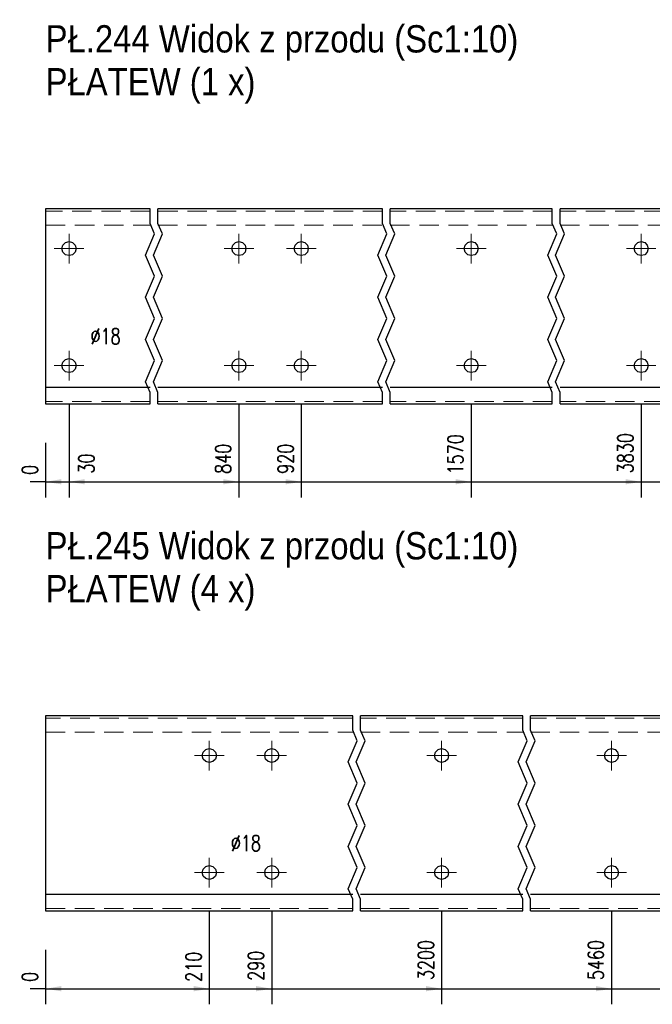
# Model space of a CAD drawing. Header units: millimetres. Extents: x -129 to 775, y 10833 to 11484.
# Tile 20 of 38: x 301 to 382, y 10925 to 11051. Entities that reach past the tile are written whole.
import ezdxf

# ---------------------------------------------------------------- set-up
doc = ezdxf.new("R2010")
doc.units = ezdxf.units.MM
doc.header["$LTSCALE"] = 10
doc.linetypes.add('HIDDEN', pattern=[0.375, 0.25, -0.125])
doc.linetypes.add('MITTE', pattern=[2, 1.25, -0.25, 0.25, -0.25])
doc.layers.get('Defpoints').update_dxf_attribs({"color": 1})
for name, color, linetype, lineweight in [('PS_Bolt', 4, 'Continuous', 13), ('PS_DIM', 4, 'Continuous', 13), ('PS_Hidden', 2, 'HIDDEN', 9), ('PS_Mid', 5, 'MITTE', 15), ('PS_Shape', 161, 'Continuous', 30), ('PS_SOLID', 7, 'Continuous', 30), ('PS_TEXT', 3, 'Continuous', 18)]:
    doc.layers.add(name, color=color, linetype=linetype, lineweight=lineweight)
doc.styles.add('gil', font='txt', dxfattribs={"width": 0.9})
doc.styles.add('simplex', font='simplex.shx', dxfattribs={"width": 0.75})
doc.dimstyles.new('1_10_GŁ_DS1-LS10', dxfattribs={"dimtxt": 2, "dimasz": 2, "dimexe": 2, "dimexo": 5, "dimgap": 1, "dimtad": 1, "dimjust": 4, "dimdec": 0, "dimlfac": 10, "dimtxsty": 'simplex', "dimblk1": 'NONE', "dimsah": 1, "dimcen": 2, "dimclrd": 256, "dimclre": 256, "dimclrt": 3, "dimadec": 1, "dimazin": 0, "dimtfac": 1, "dimtdec": 0, "dimtmove": 2, "dimatfit": 3, "dimfxl": 1, "dimarcsym": 0})

# ---------------------------------------------------------------- blocks, each defined once
blk = doc.blocks.new('*D277')
at = {"layer": 'Defpoints', "color": 0, "transparency": 16777216}
for p in [(304.32, 11001.85), (304.32, 11001.85), (304.32, 10991.85)]:
    blk.add_point(p, dxfattribs=at)
at = {"layer": 'PS_DIM', "lineweight": -2, "transparency": 16777216}
for p, q in [((304.32, 10996.85), (304.32, 10989.85)), ((304.32, 10996.85), (304.32, 10989.85)), ((304.32, 10991.85), (302.32, 10991.85)), ((304.32, 10991.85), (304.32, 10991.85)), ((306.32, 10991.85), (308.32, 10991.85))]:
    blk.add_line(p, q, dxfattribs=at)
at = {"layer": 'PS_DIM', "transparency": 16777216}
blk.add_solid([(306.32, 10992.19), (306.32, 10991.52), (304.32, 10991.85)], dxfattribs=at)
at = {"layer": 'PS_DIM', "color": 3, "transparency": 16777216, "insert": (302.3, 10993.37), "char_height": 2, "attachment_point": 5, "rotation": 90, "style": 'simplex'}
blk.add_mtext('0', dxfattribs=at)
blk = doc.blocks.new('_None')
blk = doc.blocks.new('*D278')
at = {"layer": 'Defpoints', "color": 0, "transparency": 16777216}
for p in [(307.32, 11006.75), (304.32, 11001.85), (307.32, 10991.85)]:
    blk.add_point(p, dxfattribs=at)
at = {"layer": 'PS_DIM', "lineweight": -2, "transparency": 16777216}
for p, q in [((307.32, 11001.75), (307.32, 10989.85)), ((304.32, 10996.85), (304.32, 10989.85)), ((304.32, 10991.85), (302.32, 10991.85)), ((304.32, 10991.85), (307.32, 10991.85)), ((309.32, 10991.85), (311.32, 10991.85))]:
    blk.add_line(p, q, dxfattribs=at)
at = {"layer": 'PS_DIM', "transparency": 16777216}
blk.add_solid([(309.32, 10992.19), (309.32, 10991.52), (307.32, 10991.85)], dxfattribs=at)
at = {"layer": 'PS_DIM', "color": 3, "transparency": 16777216, "insert": (309.55, 10994.18), "char_height": 2, "attachment_point": 5, "rotation": 90, "style": 'simplex'}
blk.add_mtext('30', dxfattribs=at)
blk = doc.blocks.new('*D279')
at = {"layer": 'Defpoints', "color": 0, "transparency": 16777216}
for p in [(329.12, 11006.75), (304.32, 11001.85), (329.12, 10991.85)]:
    blk.add_point(p, dxfattribs=at)
at = {"layer": 'PS_DIM', "lineweight": -2, "transparency": 16777216}
for p, q in [((329.12, 11001.75), (329.12, 10989.85)), ((304.32, 10996.85), (304.32, 10989.85)), ((304.32, 10991.85), (327.12, 10991.85))]:
    blk.add_line(p, q, dxfattribs=at)
at = {"layer": 'PS_DIM', "transparency": 16777216}
blk.add_solid([(327.12, 10992.19), (327.12, 10991.52), (329.12, 10991.85)], dxfattribs=at)
at = {"layer": 'PS_DIM', "color": 3, "transparency": 16777216, "insert": (327.1, 10994.8), "char_height": 2, "attachment_point": 5, "rotation": 90, "style": 'simplex'}
blk.add_mtext('840', dxfattribs=at)
blk = doc.blocks.new('*D280')
at = {"layer": 'Defpoints', "color": 0, "transparency": 16777216}
for p in [(337.12, 11006.75), (304.32, 11001.85), (337.12, 10991.85)]:
    blk.add_point(p, dxfattribs=at)
at = {"layer": 'PS_DIM', "lineweight": -2, "transparency": 16777216}
for p, q in [((337.12, 11001.75), (337.12, 10989.85)), ((304.32, 10996.85), (304.32, 10989.85)), ((304.32, 10991.85), (335.12, 10991.85))]:
    blk.add_line(p, q, dxfattribs=at)
at = {"layer": 'PS_DIM', "transparency": 16777216}
blk.add_solid([(335.12, 10992.19), (335.12, 10991.52), (337.12, 10991.85)], dxfattribs=at)
at = {"layer": 'PS_DIM', "color": 3, "transparency": 16777216, "insert": (335.1, 10994.8), "char_height": 2, "attachment_point": 5, "rotation": 90, "style": 'simplex'}
blk.add_mtext('920', dxfattribs=at)
blk = doc.blocks.new('*D281')
at = {"layer": 'Defpoints', "color": 0, "transparency": 16777216}
for p in [(358.92, 11006.75), (304.32, 11001.85), (358.92, 10991.85)]:
    blk.add_point(p, dxfattribs=at)
at = {"layer": 'PS_DIM', "lineweight": -2, "transparency": 16777216}
for p, q in [((358.92, 11001.75), (358.92, 10989.85)), ((304.32, 10996.85), (304.32, 10989.85)), ((304.32, 10991.85), (356.92, 10991.85))]:
    blk.add_line(p, q, dxfattribs=at)
at = {"layer": 'PS_DIM', "transparency": 16777216}
blk.add_solid([(356.92, 10992.19), (356.92, 10991.52), (358.92, 10991.85)], dxfattribs=at)
at = {"layer": 'PS_DIM', "color": 3, "transparency": 16777216, "insert": (356.9, 10995.37), "char_height": 2, "attachment_point": 5, "rotation": 90, "style": 'simplex'}
blk.add_mtext('1570', dxfattribs=at)
blk = doc.blocks.new('*D282')
at = {"layer": 'Defpoints', "color": 0, "transparency": 16777216}
for p in [(380.72, 11006.75), (304.32, 11001.85), (380.72, 10991.85)]:
    blk.add_point(p, dxfattribs=at)
at = {"layer": 'PS_DIM', "lineweight": -2, "transparency": 16777216}
for p, q in [((380.72, 11001.75), (380.72, 10989.85)), ((304.32, 10996.85), (304.32, 10989.85)), ((304.32, 10991.85), (378.72, 10991.85))]:
    blk.add_line(p, q, dxfattribs=at)
at = {"layer": 'PS_DIM', "transparency": 16777216}
blk.add_solid([(378.72, 10992.19), (378.72, 10991.52), (380.72, 10991.85)], dxfattribs=at)
at = {"layer": 'PS_DIM', "color": 3, "transparency": 16777216, "insert": (378.7, 10995.52), "char_height": 2, "attachment_point": 5, "rotation": 90, "style": 'simplex'}
blk.add_mtext('3830', dxfattribs=at)
blk = doc.blocks.new('*D283')
at = {"layer": 'Defpoints', "color": 0, "transparency": 16777216}
for p in [(402.52, 11006.75), (304.32, 11001.85), (402.52, 10991.85)]:
    blk.add_point(p, dxfattribs=at)
at = {"layer": 'PS_DIM', "lineweight": -2, "transparency": 16777216}
for p, q in [((402.52, 11001.75), (402.52, 10989.85)), ((304.32, 10996.85), (304.32, 10989.85)), ((304.32, 10991.85), (400.52, 10991.85))]:
    blk.add_line(p, q, dxfattribs=at)
at = {"layer": 'PS_DIM', "transparency": 16777216}
blk.add_solid([(400.52, 10992.19), (400.52, 10991.52), (402.52, 10991.85)], dxfattribs=at)
at = {"layer": 'PS_DIM', "color": 3, "transparency": 16777216, "insert": (400.5, 10995.52), "char_height": 2, "attachment_point": 5, "rotation": 90, "style": 'simplex'}
blk.add_mtext('6740', dxfattribs=at)
blk = doc.blocks.new('*D284')
at = {"layer": 'Defpoints', "color": 0, "transparency": 16777216}
for p in [(410.52, 11006.75), (304.32, 11001.85), (410.52, 10991.85)]:
    blk.add_point(p, dxfattribs=at)
at = {"layer": 'PS_DIM', "lineweight": -2, "transparency": 16777216}
for p, q in [((410.52, 11001.75), (410.52, 10989.85)), ((304.32, 10996.85), (304.32, 10989.85)), ((304.32, 10991.85), (408.52, 10991.85))]:
    blk.add_line(p, q, dxfattribs=at)
at = {"layer": 'PS_DIM', "transparency": 16777216}
blk.add_solid([(408.52, 10992.19), (408.52, 10991.52), (410.52, 10991.85)], dxfattribs=at)
at = {"layer": 'PS_DIM', "color": 3, "transparency": 16777216, "insert": (408.5, 10995.52), "char_height": 2, "attachment_point": 5, "rotation": 90, "style": 'simplex'}
blk.add_mtext('6820', dxfattribs=at)
blk = doc.blocks.new('*D285')
at = {"layer": 'Defpoints', "color": 0, "transparency": 16777216}
for p in [(304.32, 11001.85), (431.52, 11001.85), (431.52, 10991.85)]:
    blk.add_point(p, dxfattribs=at)
at = {"layer": 'PS_DIM', "lineweight": -2, "transparency": 16777216}
for p, q in [((304.32, 10996.85), (304.32, 10989.85)), ((431.52, 10996.85), (431.52, 10989.85)), ((304.32, 10991.85), (429.52, 10991.85))]:
    blk.add_line(p, q, dxfattribs=at)
at = {"layer": 'PS_DIM', "transparency": 16777216}
blk.add_solid([(429.52, 10992.19), (429.52, 10991.52), (431.52, 10991.85)], dxfattribs=at)
at = {"layer": 'PS_DIM', "color": 3, "transparency": 16777216, "insert": (429.5, 10995.52), "char_height": 2, "attachment_point": 5, "rotation": 90, "style": 'simplex'}
blk.add_mtext('7030', dxfattribs=at)
blk = doc.blocks.new('*D292')
at = {"layer": 'Defpoints', "color": 0, "transparency": 16777216}
for p in [(304.32, 10936.85), (304.32, 10936.85), (304.32, 10926.85)]:
    blk.add_point(p, dxfattribs=at)
at = {"layer": 'PS_DIM', "lineweight": -2, "transparency": 16777216}
for p, q in [((304.32, 10931.85), (304.32, 10924.85)), ((304.32, 10931.85), (304.32, 10924.85)), ((304.32, 10926.85), (302.32, 10926.85)), ((304.32, 10926.85), (304.32, 10926.85)), ((306.32, 10926.85), (308.32, 10926.85))]:
    blk.add_line(p, q, dxfattribs=at)
at = {"layer": 'PS_DIM', "transparency": 16777216}
blk.add_solid([(306.32, 10927.19), (306.32, 10926.52), (304.32, 10926.85)], dxfattribs=at)
at = {"layer": 'PS_DIM', "color": 3, "transparency": 16777216, "insert": (302.3, 10928.37), "char_height": 2, "attachment_point": 5, "rotation": 90, "style": 'simplex'}
blk.add_mtext('0', dxfattribs=at)
blk = doc.blocks.new('*D293')
at = {"layer": 'Defpoints', "color": 0, "transparency": 16777216}
for p in [(325.32, 10941.75), (304.32, 10936.85), (325.32, 10926.85)]:
    blk.add_point(p, dxfattribs=at)
at = {"layer": 'PS_DIM', "lineweight": -2, "transparency": 16777216}
for p, q in [((325.32, 10936.75), (325.32, 10924.85)), ((304.32, 10931.85), (304.32, 10924.85)), ((304.32, 10926.85), (323.32, 10926.85))]:
    blk.add_line(p, q, dxfattribs=at)
at = {"layer": 'PS_DIM', "transparency": 16777216}
blk.add_solid([(323.32, 10927.19), (323.32, 10926.52), (325.32, 10926.85)], dxfattribs=at)
at = {"layer": 'PS_DIM', "color": 3, "transparency": 16777216, "insert": (323.3, 10929.66), "char_height": 2, "attachment_point": 5, "rotation": 90, "style": 'simplex'}
blk.add_mtext('210', dxfattribs=at)
blk = doc.blocks.new('*D294')
at = {"layer": 'Defpoints', "color": 0, "transparency": 16777216}
for p in [(333.32, 10941.75), (304.32, 10936.85), (333.32, 10926.85)]:
    blk.add_point(p, dxfattribs=at)
at = {"layer": 'PS_DIM', "lineweight": -2, "transparency": 16777216}
for p, q in [((333.32, 10936.75), (333.32, 10924.85)), ((304.32, 10931.85), (304.32, 10924.85)), ((304.32, 10926.85), (331.32, 10926.85))]:
    blk.add_line(p, q, dxfattribs=at)
at = {"layer": 'PS_DIM', "transparency": 16777216}
blk.add_solid([(331.32, 10927.19), (331.32, 10926.52), (333.32, 10926.85)], dxfattribs=at)
at = {"layer": 'PS_DIM', "color": 3, "transparency": 16777216, "insert": (331.3, 10929.8), "char_height": 2, "attachment_point": 5, "rotation": 90, "style": 'simplex'}
blk.add_mtext('290', dxfattribs=at)
blk = doc.blocks.new('*D295')
at = {"layer": 'Defpoints', "color": 0, "transparency": 16777216}
for p in [(355.12, 10941.75), (304.32, 10936.85), (355.12, 10926.85)]:
    blk.add_point(p, dxfattribs=at)
at = {"layer": 'PS_DIM', "lineweight": -2, "transparency": 16777216}
for p, q in [((355.12, 10936.75), (355.12, 10924.85)), ((304.32, 10931.85), (304.32, 10924.85)), ((304.32, 10926.85), (353.12, 10926.85))]:
    blk.add_line(p, q, dxfattribs=at)
at = {"layer": 'PS_DIM', "transparency": 16777216}
blk.add_solid([(353.12, 10927.19), (353.12, 10926.52), (355.12, 10926.85)], dxfattribs=at)
at = {"layer": 'PS_DIM', "color": 3, "transparency": 16777216, "insert": (353.1, 10930.52), "char_height": 2, "attachment_point": 5, "rotation": 90, "style": 'simplex'}
blk.add_mtext('3200', dxfattribs=at)
blk = doc.blocks.new('*D296')
at = {"layer": 'Defpoints', "color": 0, "transparency": 16777216}
for p in [(376.92, 10941.75), (304.32, 10936.85), (376.92, 10926.85)]:
    blk.add_point(p, dxfattribs=at)
at = {"layer": 'PS_DIM', "lineweight": -2, "transparency": 16777216}
for p, q in [((376.92, 10936.75), (376.92, 10924.85)), ((304.32, 10931.85), (304.32, 10924.85)), ((304.32, 10926.85), (374.92, 10926.85))]:
    blk.add_line(p, q, dxfattribs=at)
at = {"layer": 'PS_DIM', "transparency": 16777216}
blk.add_solid([(374.92, 10927.19), (374.92, 10926.52), (376.92, 10926.85)], dxfattribs=at)
at = {"layer": 'PS_DIM', "color": 3, "transparency": 16777216, "insert": (374.9, 10930.52), "char_height": 2, "attachment_point": 5, "rotation": 90, "style": 'simplex'}
blk.add_mtext('5460', dxfattribs=at)
blk = doc.blocks.new('*D297')
at = {"layer": 'Defpoints', "color": 0, "transparency": 16777216}
for p in [(398.72, 10941.75), (304.32, 10936.85), (398.72, 10926.85)]:
    blk.add_point(p, dxfattribs=at)
at = {"layer": 'PS_DIM', "lineweight": -2, "transparency": 16777216}
for p, q in [((398.72, 10936.75), (398.72, 10924.85)), ((304.32, 10931.85), (304.32, 10924.85)), ((304.32, 10926.85), (396.72, 10926.85))]:
    blk.add_line(p, q, dxfattribs=at)
at = {"layer": 'PS_DIM', "transparency": 16777216}
blk.add_solid([(396.72, 10927.19), (396.72, 10926.52), (398.72, 10926.85)], dxfattribs=at)
at = {"layer": 'PS_DIM', "color": 3, "transparency": 16777216, "insert": (396.7, 10930.23), "char_height": 2, "attachment_point": 5, "rotation": 90, "style": 'simplex'}
blk.add_mtext('6110', dxfattribs=at)
blk = doc.blocks.new('*D298')
at = {"layer": 'Defpoints', "color": 0, "transparency": 16777216}
for p in [(406.72, 10941.75), (304.32, 10936.85), (406.72, 10926.85)]:
    blk.add_point(p, dxfattribs=at)
at = {"layer": 'PS_DIM', "lineweight": -2, "transparency": 16777216}
for p, q in [((406.72, 10936.75), (406.72, 10924.85)), ((304.32, 10931.85), (304.32, 10924.85)), ((304.32, 10926.85), (404.72, 10926.85))]:
    blk.add_line(p, q, dxfattribs=at)
at = {"layer": 'PS_DIM', "transparency": 16777216}
blk.add_solid([(404.72, 10927.19), (404.72, 10926.52), (406.72, 10926.85)], dxfattribs=at)
at = {"layer": 'PS_DIM', "color": 3, "transparency": 16777216, "insert": (404.7, 10930.37), "char_height": 2, "attachment_point": 5, "rotation": 90, "style": 'simplex'}
blk.add_mtext('6190', dxfattribs=at)
blk = doc.blocks.new('*D299')
at = {"layer": 'Defpoints', "color": 0, "transparency": 16777216}
for p in [(428.52, 10941.75), (304.32, 10936.85), (428.52, 10926.85)]:
    blk.add_point(p, dxfattribs=at)
at = {"layer": 'PS_DIM', "lineweight": -2, "transparency": 16777216}
for p, q in [((428.52, 10936.75), (428.52, 10924.85)), ((304.32, 10931.85), (304.32, 10924.85)), ((304.32, 10926.85), (426.52, 10926.85))]:
    blk.add_line(p, q, dxfattribs=at)
at = {"layer": 'PS_DIM', "transparency": 16777216}
blk.add_solid([(426.52, 10927.19), (426.52, 10926.52), (428.52, 10926.85)], dxfattribs=at)
at = {"layer": 'PS_DIM', "color": 3, "transparency": 16777216, "insert": (426.5, 10930.52), "char_height": 2, "attachment_point": 5, "rotation": 90, "style": 'simplex'}
blk.add_mtext('7000', dxfattribs=at)
blk = doc.blocks.new('*D300')
at = {"layer": 'Defpoints', "color": 0, "transparency": 16777216}
for p in [(304.32, 10936.85), (431.52, 10936.85), (431.52, 10926.85)]:
    blk.add_point(p, dxfattribs=at)
at = {"layer": 'PS_DIM', "lineweight": -2, "transparency": 16777216}
for p, q in [((304.32, 10931.85), (304.32, 10924.85)), ((431.52, 10931.85), (431.52, 10924.85)), ((304.32, 10926.85), (429.52, 10926.85))]:
    blk.add_line(p, q, dxfattribs=at)
at = {"layer": 'PS_DIM', "transparency": 16777216}
blk.add_solid([(429.52, 10927.19), (429.52, 10926.52), (431.52, 10926.85)], dxfattribs=at)
at = {"layer": 'PS_DIM', "color": 3, "transparency": 16777216, "insert": (429.98, 10930.6), "char_height": 2, "attachment_point": 5, "rotation": 90, "style": 'simplex'}
blk.add_mtext('7030', dxfattribs=at)
blk = doc.blocks.new('*X577')
at = {"color": 3, "style": 'gil', "width": 0.9}
for s, p in [('PŁ.244 Widok z przodu (Sc1:10)', (304.32, 11046.9)), ('PŁATEW (1 x)', (304.32, 11041.4))]:
    blk.add_text(s, height=3.5, dxfattribs=at).set_placement(p)
blk = doc.blocks.new('*X588')
at = {"color": 3, "linetype": 'Continuous'}
blk.add_line((307.32, 11021.75), (307.32, 11021.75), dxfattribs=at)
blk.add_line((307.32, 11021.75), (307.32, 11021.75), dxfattribs=at)
blk.add_line((307.32, 11021.75), (307.32, 11021.75), dxfattribs=at)
blk.add_line((307.32, 11021.75), (307.32, 11021.75), dxfattribs=at)
blk.add_line((307.32, 11021.75), (307.32, 11021.75), dxfattribs=at)
blk = doc.blocks.new('*X589')
at = {"color": 3, "linetype": 'Continuous'}
blk.add_line((358.92, 11006.75), (358.92, 11006.75), dxfattribs=at)
blk.add_line((358.92, 11006.75), (358.92, 11006.75), dxfattribs=at)
blk.add_line((358.92, 11006.75), (358.92, 11006.75), dxfattribs=at)
blk.add_line((358.92, 11006.75), (358.92, 11006.75), dxfattribs=at)
blk.add_line((358.92, 11006.75), (358.92, 11006.75), dxfattribs=at)
blk = doc.blocks.new('*X591')
at = {"color": 3, "linetype": 'Continuous'}
blk.add_line((358.92, 11021.75), (358.92, 11021.75), dxfattribs=at)
blk.add_line((358.92, 11021.75), (358.92, 11021.75), dxfattribs=at)
blk.add_line((358.92, 11021.75), (358.92, 11021.75), dxfattribs=at)
blk.add_line((358.92, 11021.75), (358.92, 11021.75), dxfattribs=at)
blk.add_line((358.92, 11021.75), (358.92, 11021.75), dxfattribs=at)
blk = doc.blocks.new('*X594')
at = {"color": 3, "linetype": 'Continuous'}
blk.add_line((307.32, 11006.75), (307.32, 11006.75), dxfattribs=at)
blk.add_line((307.32, 11006.75), (307.32, 11006.75), dxfattribs=at)
blk.add_line((307.32, 11006.75), (307.32, 11006.75), dxfattribs=at)
blk.add_line((307.32, 11006.75), (307.32, 11006.75), dxfattribs=at)
blk.add_line((307.32, 11006.75), (307.32, 11006.75), dxfattribs=at)
blk = doc.blocks.new('*X596')
at = {"color": 1}
for p, q in [((317.72, 11024.99), (317.72, 11026.85)), ((318.72, 11024.99), (318.72, 11026.85)), ((347.52, 11024.99), (347.52, 11026.85)), ((348.52, 11024.99), (348.52, 11026.85)), ((369.32, 11024.99), (369.32, 11026.85)), ((370.32, 11024.99), (370.32, 11026.85)), ((318.3, 11023.64), (317.72, 11024.99)), ((319.3, 11023.64), (318.72, 11024.99)), ((348.1, 11023.64), (347.52, 11024.99)), ((349.1, 11023.64), (348.52, 11024.99)), ((369.9, 11023.64), (369.32, 11024.99)), ((370.9, 11023.64), (370.32, 11024.99)), ((317.15, 11020.93), (318.3, 11023.64)), ((318.15, 11020.93), (319.3, 11023.64)), ((346.95, 11020.93), (348.1, 11023.64)), ((347.95, 11020.93), (349.1, 11023.64)), ((368.75, 11020.93), (369.9, 11023.64)), ((369.75, 11020.93), (370.9, 11023.64)), ((318.3, 11018.22), (317.15, 11020.93)), ((319.3, 11018.22), (318.15, 11020.93)), ((348.1, 11018.22), (346.95, 11020.93)), ((349.1, 11018.22), (347.95, 11020.93)), ((369.9, 11018.22), (368.75, 11020.93)), ((370.9, 11018.22), (369.75, 11020.93)), ((317.15, 11015.51), (318.3, 11018.22)), ((318.15, 11015.51), (319.3, 11018.22)), ((346.95, 11015.51), (348.1, 11018.22)), ((347.95, 11015.51), (349.1, 11018.22)), ((368.75, 11015.51), (369.9, 11018.22)), ((369.75, 11015.51), (370.9, 11018.22)), ((318.3, 11012.8), (317.15, 11015.51)), ((319.3, 11012.8), (318.15, 11015.51)), ((348.1, 11012.8), (346.95, 11015.51)), ((349.1, 11012.8), (347.95, 11015.51)), ((369.9, 11012.8), (368.75, 11015.51)), ((370.9, 11012.8), (369.75, 11015.51)), ((317.15, 11010.1), (318.3, 11012.8)), ((318.15, 11010.1), (319.3, 11012.8)), ((346.95, 11010.1), (348.1, 11012.8)), ((347.95, 11010.1), (349.1, 11012.8)), ((368.75, 11010.1), (369.9, 11012.8)), ((369.75, 11010.1), (370.9, 11012.8)), ((318.3, 11007.39), (317.15, 11010.1)), ((319.3, 11007.39), (318.15, 11010.1)), ((348.1, 11007.39), (346.95, 11010.1)), ((349.1, 11007.39), (347.95, 11010.1)), ((369.9, 11007.39), (368.75, 11010.1)), ((370.9, 11007.39), (369.75, 11010.1)), ((317.15, 11004.68), (318.3, 11007.39)), ((318.15, 11004.68), (319.3, 11007.39)), ((346.95, 11004.68), (348.1, 11007.39)), ((347.95, 11004.68), (349.1, 11007.39)), ((368.75, 11004.68), (369.9, 11007.39)), ((369.75, 11004.68), (370.9, 11007.39)), ((317.72, 11003.32), (317.15, 11004.68)), ((318.72, 11003.32), (318.15, 11004.68)), ((347.52, 11003.32), (346.95, 11004.68)), ((348.52, 11003.32), (347.95, 11004.68)), ((369.32, 11003.32), (368.75, 11004.68)), ((370.32, 11003.32), (369.75, 11004.68)), ((317.72, 11001.85), (317.72, 11003.32)), ((318.72, 11001.85), (318.72, 11003.32)), ((347.52, 11001.85), (347.52, 11003.32)), ((348.52, 11001.85), (348.52, 11003.32)), ((369.32, 11001.85), (369.32, 11003.32)), ((370.32, 11001.85), (370.32, 11003.32))]:
    blk.add_line(p, q, dxfattribs=at)
at = {"layer": 'PS_Hidden', "color": 2, "linetype": 'HIDDEN'}
for p, q in [((317.72, 11026.55), (304.32, 11026.55)), ((347.52, 11026.55), (318.72, 11026.55)), ((369.32, 11026.55), (348.52, 11026.55)), ((391.12, 11026.55), (370.32, 11026.55)), ((304.32, 11024.75), (317.72, 11024.75)), ((318.72, 11024.75), (347.52, 11024.75)), ((348.52, 11024.75), (369.32, 11024.75)), ((370.32, 11024.75), (391.12, 11024.75)), ((317.72, 11002.15), (304.32, 11002.15)), ((347.52, 11002.15), (318.72, 11002.15)), ((369.32, 11002.15), (348.52, 11002.15)), ((391.12, 11002.15), (370.32, 11002.15))]:
    blk.add_line(p, q, dxfattribs=at)
at = {"layer": 'PS_Mid', "color": 5, "linetype": 'MITTE'}
for p, q in [((307.32, 11023.65), (307.32, 11019.85)), ((329.12, 11023.65), (329.12, 11019.85)), ((337.12, 11023.65), (337.12, 11019.85)), ((358.92, 11023.65), (358.92, 11019.85)), ((380.72, 11023.65), (380.72, 11019.85)), ((309.22, 11021.75), (305.42, 11021.75)), ((331.02, 11021.75), (327.22, 11021.75)), ((339.02, 11021.75), (335.22, 11021.75)), ((360.82, 11021.75), (357.02, 11021.75)), ((382.62, 11021.75), (378.82, 11021.75)), ((307.32, 11008.65), (307.32, 11004.85)), ((329.12, 11008.65), (329.12, 11004.85)), ((337.12, 11008.65), (337.12, 11004.85)), ((358.92, 11008.65), (358.92, 11004.85)), ((380.72, 11008.65), (380.72, 11004.85)), ((309.22, 11006.75), (305.42, 11006.75)), ((331.02, 11006.75), (327.22, 11006.75)), ((339.02, 11006.75), (335.22, 11006.75)), ((360.82, 11006.75), (357.02, 11006.75)), ((382.62, 11006.75), (378.82, 11006.75))]:
    blk.add_line(p, q, dxfattribs=at)
at = {"layer": 'PS_SOLID', "color": 7, "linetype": 'Continuous'}
for p, q in [((307.32, 11026.85), (304.32, 11026.85)), ((304.32, 11026.85), (304.32, 11003.95)), ((317.72, 11026.85), (307.32, 11026.85)), ((329.12, 11026.85), (318.72, 11026.85)), ((337.12, 11026.85), (329.12, 11026.85)), ((347.52, 11026.85), (337.12, 11026.85)), ((358.92, 11026.85), (348.52, 11026.85)), ((369.32, 11026.85), (358.92, 11026.85)), ((380.72, 11026.85), (370.32, 11026.85)), ((391.12, 11026.85), (380.72, 11026.85)), ((306.42, 11021.75), (306.54, 11022.2)), ((306.54, 11022.2), (306.87, 11022.53)), ((306.87, 11022.53), (307.32, 11022.65)), ((307.32, 11022.65), (307.77, 11022.53)), ((307.77, 11022.53), (308.1, 11022.2)), ((308.1, 11022.2), (308.22, 11021.75)), ((328.22, 11021.75), (328.34, 11022.2)), ((328.34, 11022.2), (328.67, 11022.53)), ((328.67, 11022.53), (329.12, 11022.65)), ((329.12, 11022.65), (329.57, 11022.53)), ((329.57, 11022.53), (329.9, 11022.2)), ((329.9, 11022.2), (330.02, 11021.75)), ((336.22, 11021.75), (336.34, 11022.2)), ((336.34, 11022.2), (336.67, 11022.53)), ((336.67, 11022.53), (337.12, 11022.65)), ((337.12, 11022.65), (337.57, 11022.53)), ((337.57, 11022.53), (337.9, 11022.2)), ((337.9, 11022.2), (338.02, 11021.75)), ((358.02, 11021.75), (358.14, 11022.2)), ((358.14, 11022.2), (358.47, 11022.53)), ((358.47, 11022.53), (358.92, 11022.65)), ((358.92, 11022.65), (359.37, 11022.53)), ((359.37, 11022.53), (359.7, 11022.2)), ((359.7, 11022.2), (359.82, 11021.75)), ((379.82, 11021.75), (379.94, 11022.2)), ((379.94, 11022.2), (380.27, 11022.53)), ((380.27, 11022.53), (380.72, 11022.65)), ((380.72, 11022.65), (381.17, 11022.53)), ((381.17, 11022.53), (381.5, 11022.2)), ((381.5, 11022.2), (381.62, 11021.75)), ((306.54, 11021.3), (306.42, 11021.75)), ((306.87, 11020.97), (306.54, 11021.3)), ((307.32, 11020.85), (306.87, 11020.97)), ((307.77, 11020.97), (307.32, 11020.85)), ((308.1, 11021.3), (307.77, 11020.97)), ((308.22, 11021.75), (308.1, 11021.3)), ((328.34, 11021.3), (328.22, 11021.75)), ((328.67, 11020.97), (328.34, 11021.3)), ((329.12, 11020.85), (328.67, 11020.97)), ((329.57, 11020.97), (329.12, 11020.85)), ((329.9, 11021.3), (329.57, 11020.97)), ((330.02, 11021.75), (329.9, 11021.3)), ((336.34, 11021.3), (336.22, 11021.75)), ((336.67, 11020.97), (336.34, 11021.3)), ((337.12, 11020.85), (336.67, 11020.97)), ((337.57, 11020.97), (337.12, 11020.85)), ((337.9, 11021.3), (337.57, 11020.97)), ((338.02, 11021.75), (337.9, 11021.3)), ((358.14, 11021.3), (358.02, 11021.75)), ((358.47, 11020.97), (358.14, 11021.3)), ((358.92, 11020.85), (358.47, 11020.97)), ((359.37, 11020.97), (358.92, 11020.85)), ((359.7, 11021.3), (359.37, 11020.97)), ((359.82, 11021.75), (359.7, 11021.3)), ((379.94, 11021.3), (379.82, 11021.75)), ((380.27, 11020.97), (379.94, 11021.3)), ((380.72, 11020.85), (380.27, 11020.97)), ((381.17, 11020.97), (380.72, 11020.85)), ((381.5, 11021.3), (381.17, 11020.97)), ((381.62, 11021.75), (381.5, 11021.3)), ((306.42, 11006.75), (306.54, 11007.2)), ((306.54, 11007.2), (306.87, 11007.53)), ((306.87, 11007.53), (307.32, 11007.65)), ((307.32, 11007.65), (307.77, 11007.53)), ((307.77, 11007.53), (308.1, 11007.2)), ((308.1, 11007.2), (308.22, 11006.75)), ((328.22, 11006.75), (328.34, 11007.2)), ((328.34, 11007.2), (328.67, 11007.53)), ((328.67, 11007.53), (329.12, 11007.65)), ((329.12, 11007.65), (329.57, 11007.53)), ((329.57, 11007.53), (329.9, 11007.2)), ((329.9, 11007.2), (330.02, 11006.75)), ((336.22, 11006.75), (336.34, 11007.2)), ((336.34, 11007.2), (336.67, 11007.53)), ((336.67, 11007.53), (337.12, 11007.65)), ((337.12, 11007.65), (337.57, 11007.53)), ((337.57, 11007.53), (337.9, 11007.2)), ((337.9, 11007.2), (338.02, 11006.75)), ((358.02, 11006.75), (358.14, 11007.2)), ((358.14, 11007.2), (358.47, 11007.53)), ((358.47, 11007.53), (358.92, 11007.65)), ((358.92, 11007.65), (359.37, 11007.53)), ((359.37, 11007.53), (359.7, 11007.2)), ((359.7, 11007.2), (359.82, 11006.75)), ((379.82, 11006.75), (379.94, 11007.2)), ((379.94, 11007.2), (380.27, 11007.53)), ((380.27, 11007.53), (380.72, 11007.65)), ((380.72, 11007.65), (381.17, 11007.53)), ((381.17, 11007.53), (381.5, 11007.2)), ((381.5, 11007.2), (381.62, 11006.75)), ((306.54, 11006.3), (306.42, 11006.75)), ((306.87, 11005.97), (306.54, 11006.3)), ((307.32, 11005.85), (306.87, 11005.97)), ((307.77, 11005.97), (307.32, 11005.85)), ((308.1, 11006.3), (307.77, 11005.97)), ((308.22, 11006.75), (308.1, 11006.3)), ((328.34, 11006.3), (328.22, 11006.75)), ((328.67, 11005.97), (328.34, 11006.3)), ((329.12, 11005.85), (328.67, 11005.97)), ((329.57, 11005.97), (329.12, 11005.85)), ((329.9, 11006.3), (329.57, 11005.97)), ((330.02, 11006.75), (329.9, 11006.3)), ((336.34, 11006.3), (336.22, 11006.75)), ((336.67, 11005.97), (336.34, 11006.3)), ((337.12, 11005.85), (336.67, 11005.97)), ((337.57, 11005.97), (337.12, 11005.85)), ((337.9, 11006.3), (337.57, 11005.97)), ((338.02, 11006.75), (337.9, 11006.3)), ((358.14, 11006.3), (358.02, 11006.75)), ((358.47, 11005.97), (358.14, 11006.3)), ((358.92, 11005.85), (358.47, 11005.97)), ((359.37, 11005.97), (358.92, 11005.85)), ((359.7, 11006.3), (359.37, 11005.97)), ((359.82, 11006.75), (359.7, 11006.3)), ((379.94, 11006.3), (379.82, 11006.75)), ((380.27, 11005.97), (379.94, 11006.3)), ((380.72, 11005.85), (380.27, 11005.97)), ((381.17, 11005.97), (380.72, 11005.85)), ((381.5, 11006.3), (381.17, 11005.97)), ((381.62, 11006.75), (381.5, 11006.3)), ((317.72, 11003.95), (304.32, 11003.95)), ((304.32, 11003.95), (304.32, 11001.85)), ((347.52, 11003.95), (318.72, 11003.95)), ((369.32, 11003.95), (348.52, 11003.95)), ((391.12, 11003.95), (370.32, 11003.95)), ((304.32, 11001.85), (317.72, 11001.85)), ((318.72, 11001.85), (347.52, 11001.85)), ((348.52, 11001.85), (369.32, 11001.85)), ((370.32, 11001.85), (391.12, 11001.85))]:
    blk.add_line(p, q, dxfattribs=at)
blk = doc.blocks.new('*X597')
at = {"color": 3, "style": 'gil', "width": 0.9}
for s, p in [('PŁ.245 Widok z przodu (Sc1:10)', (304.32, 10981.9)), ('PŁATEW (4 x)', (304.32, 10976.4))]:
    blk.add_text(s, height=3.5, dxfattribs=at).set_placement(p)
blk = doc.blocks.new('*X609')
at = {"color": 3, "linetype": 'Continuous'}
blk.add_line((333.32, 10941.75), (333.32, 10941.75), dxfattribs=at)
blk.add_line((333.32, 10941.75), (333.32, 10941.75), dxfattribs=at)
blk.add_line((333.32, 10941.75), (333.32, 10941.75), dxfattribs=at)
blk.add_line((333.32, 10941.75), (333.32, 10941.75), dxfattribs=at)
blk.add_line((333.32, 10941.75), (333.32, 10941.75), dxfattribs=at)
blk = doc.blocks.new('*X610')
at = {"color": 1}
for p, q in [((343.72, 10959.99), (343.72, 10961.85)), ((344.72, 10959.99), (344.72, 10961.85)), ((365.52, 10959.99), (365.52, 10961.85)), ((366.52, 10959.99), (366.52, 10961.85)), ((344.3, 10958.64), (343.72, 10959.99)), ((345.3, 10958.64), (344.72, 10959.99)), ((366.1, 10958.64), (365.52, 10959.99)), ((367.1, 10958.64), (366.52, 10959.99)), ((343.15, 10955.93), (344.3, 10958.64)), ((344.15, 10955.93), (345.3, 10958.64)), ((364.95, 10955.93), (366.1, 10958.64)), ((365.95, 10955.93), (367.1, 10958.64)), ((344.3, 10953.22), (343.15, 10955.93)), ((345.3, 10953.22), (344.15, 10955.93)), ((366.1, 10953.22), (364.95, 10955.93)), ((367.1, 10953.22), (365.95, 10955.93)), ((343.15, 10950.51), (344.3, 10953.22)), ((344.15, 10950.51), (345.3, 10953.22)), ((364.95, 10950.51), (366.1, 10953.22)), ((365.95, 10950.51), (367.1, 10953.22)), ((344.3, 10947.8), (343.15, 10950.51)), ((345.3, 10947.8), (344.15, 10950.51)), ((366.1, 10947.8), (364.95, 10950.51)), ((367.1, 10947.8), (365.95, 10950.51)), ((343.15, 10945.1), (344.3, 10947.8)), ((344.15, 10945.1), (345.3, 10947.8)), ((364.95, 10945.1), (366.1, 10947.8)), ((365.95, 10945.1), (367.1, 10947.8)), ((344.3, 10942.39), (343.15, 10945.1)), ((345.3, 10942.39), (344.15, 10945.1)), ((366.1, 10942.39), (364.95, 10945.1)), ((367.1, 10942.39), (365.95, 10945.1)), ((343.15, 10939.68), (344.3, 10942.39)), ((344.15, 10939.68), (345.3, 10942.39)), ((364.95, 10939.68), (366.1, 10942.39)), ((365.95, 10939.68), (367.1, 10942.39)), ((343.72, 10938.32), (343.15, 10939.68)), ((344.72, 10938.32), (344.15, 10939.68)), ((365.52, 10938.32), (364.95, 10939.68)), ((366.52, 10938.32), (365.95, 10939.68)), ((343.72, 10936.85), (343.72, 10938.32)), ((344.72, 10936.85), (344.72, 10938.32)), ((365.52, 10936.85), (365.52, 10938.32)), ((366.52, 10936.85), (366.52, 10938.32))]:
    blk.add_line(p, q, dxfattribs=at)
at = {"layer": 'PS_Hidden', "color": 2, "linetype": 'HIDDEN'}
for p, q in [((343.72, 10961.55), (304.32, 10961.55)), ((365.52, 10961.55), (344.72, 10961.55)), ((387.32, 10961.55), (366.52, 10961.55)), ((304.32, 10959.75), (343.72, 10959.75)), ((344.72, 10959.75), (365.52, 10959.75)), ((366.52, 10959.75), (387.32, 10959.75)), ((304.32, 10937.15), (343.72, 10937.15)), ((344.72, 10937.15), (365.52, 10937.15)), ((366.52, 10937.15), (387.32, 10937.15))]:
    blk.add_line(p, q, dxfattribs=at)
at = {"layer": 'PS_Mid', "color": 5, "linetype": 'MITTE'}
for p, q in [((325.32, 10958.65), (325.32, 10954.85)), ((333.32, 10958.65), (333.32, 10954.85)), ((355.12, 10958.65), (355.12, 10954.85)), ((376.92, 10958.65), (376.92, 10954.85)), ((327.22, 10956.75), (323.42, 10956.75)), ((335.22, 10956.75), (331.42, 10956.75)), ((357.02, 10956.75), (353.22, 10956.75)), ((378.82, 10956.75), (375.02, 10956.75)), ((325.32, 10943.65), (325.32, 10939.85)), ((333.32, 10943.65), (333.32, 10939.85)), ((355.12, 10943.65), (355.12, 10939.85)), ((376.92, 10943.65), (376.92, 10939.85)), ((327.22, 10941.75), (323.42, 10941.75)), ((335.22, 10941.75), (331.42, 10941.75)), ((357.02, 10941.75), (353.22, 10941.75)), ((378.82, 10941.75), (375.02, 10941.75))]:
    blk.add_line(p, q, dxfattribs=at)
at = {"layer": 'PS_SOLID', "color": 7, "linetype": 'Continuous'}
for p, q in [((325.32, 10961.85), (304.32, 10961.85)), ((304.32, 10961.85), (304.32, 10938.95)), ((333.32, 10961.85), (325.32, 10961.85)), ((343.72, 10961.85), (333.32, 10961.85)), ((355.12, 10961.85), (344.72, 10961.85)), ((365.52, 10961.85), (355.12, 10961.85)), ((376.92, 10961.85), (366.52, 10961.85)), ((387.32, 10961.85), (376.92, 10961.85)), ((324.54, 10957.2), (324.87, 10957.53)), ((324.87, 10957.53), (325.32, 10957.65)), ((325.32, 10957.65), (325.77, 10957.53)), ((325.77, 10957.53), (326.1, 10957.2)), ((332.54, 10957.2), (332.87, 10957.53)), ((332.87, 10957.53), (333.32, 10957.65)), ((333.32, 10957.65), (333.77, 10957.53)), ((333.77, 10957.53), (334.1, 10957.2)), ((354.34, 10957.2), (354.67, 10957.53)), ((354.67, 10957.53), (355.12, 10957.65)), ((355.12, 10957.65), (355.57, 10957.53)), ((355.57, 10957.53), (355.9, 10957.2)), ((376.14, 10957.2), (376.47, 10957.53)), ((376.47, 10957.53), (376.92, 10957.65)), ((376.92, 10957.65), (377.37, 10957.53)), ((377.37, 10957.53), (377.7, 10957.2)), ((324.42, 10956.75), (324.54, 10957.2)), ((324.54, 10956.3), (324.42, 10956.75)), ((324.87, 10955.97), (324.54, 10956.3)), ((326.1, 10956.3), (325.77, 10955.97)), ((326.1, 10957.2), (326.22, 10956.75)), ((326.22, 10956.75), (326.1, 10956.3)), ((332.42, 10956.75), (332.54, 10957.2)), ((332.54, 10956.3), (332.42, 10956.75)), ((332.87, 10955.97), (332.54, 10956.3)), ((334.1, 10956.3), (333.77, 10955.97)), ((334.1, 10957.2), (334.22, 10956.75)), ((334.22, 10956.75), (334.1, 10956.3)), ((354.22, 10956.75), (354.34, 10957.2)), ((354.34, 10956.3), (354.22, 10956.75)), ((354.67, 10955.97), (354.34, 10956.3)), ((355.9, 10956.3), (355.57, 10955.97)), ((355.9, 10957.2), (356.02, 10956.75)), ((356.02, 10956.75), (355.9, 10956.3)), ((376.02, 10956.75), (376.14, 10957.2)), ((376.14, 10956.3), (376.02, 10956.75)), ((376.47, 10955.97), (376.14, 10956.3)), ((377.7, 10956.3), (377.37, 10955.97)), ((377.7, 10957.2), (377.82, 10956.75)), ((377.82, 10956.75), (377.7, 10956.3)), ((325.32, 10955.85), (324.87, 10955.97)), ((325.77, 10955.97), (325.32, 10955.85)), ((333.32, 10955.85), (332.87, 10955.97)), ((333.77, 10955.97), (333.32, 10955.85)), ((355.12, 10955.85), (354.67, 10955.97)), ((355.57, 10955.97), (355.12, 10955.85)), ((376.92, 10955.85), (376.47, 10955.97)), ((377.37, 10955.97), (376.92, 10955.85)), ((324.54, 10942.2), (324.87, 10942.53)), ((324.87, 10942.53), (325.32, 10942.65)), ((325.32, 10942.65), (325.77, 10942.53)), ((325.77, 10942.53), (326.1, 10942.2)), ((332.54, 10942.2), (332.87, 10942.53)), ((332.87, 10942.53), (333.32, 10942.65)), ((333.32, 10942.65), (333.77, 10942.53)), ((333.77, 10942.53), (334.1, 10942.2)), ((354.34, 10942.2), (354.67, 10942.53)), ((354.67, 10942.53), (355.12, 10942.65)), ((355.12, 10942.65), (355.57, 10942.53)), ((355.57, 10942.53), (355.9, 10942.2)), ((376.14, 10942.2), (376.47, 10942.53)), ((376.47, 10942.53), (376.92, 10942.65)), ((376.92, 10942.65), (377.37, 10942.53)), ((377.37, 10942.53), (377.7, 10942.2)), ((324.42, 10941.75), (324.54, 10942.2)), ((324.54, 10941.3), (324.42, 10941.75)), ((324.87, 10940.97), (324.54, 10941.3)), ((326.1, 10941.3), (325.77, 10940.97)), ((326.1, 10942.2), (326.22, 10941.75)), ((326.22, 10941.75), (326.1, 10941.3)), ((332.42, 10941.75), (332.54, 10942.2)), ((332.54, 10941.3), (332.42, 10941.75)), ((332.87, 10940.97), (332.54, 10941.3)), ((334.1, 10941.3), (333.77, 10940.97)), ((334.1, 10942.2), (334.22, 10941.75)), ((334.22, 10941.75), (334.1, 10941.3)), ((354.22, 10941.75), (354.34, 10942.2)), ((354.34, 10941.3), (354.22, 10941.75)), ((354.67, 10940.97), (354.34, 10941.3)), ((355.9, 10941.3), (355.57, 10940.97)), ((355.9, 10942.2), (356.02, 10941.75)), ((356.02, 10941.75), (355.9, 10941.3)), ((376.02, 10941.75), (376.14, 10942.2)), ((376.14, 10941.3), (376.02, 10941.75)), ((376.47, 10940.97), (376.14, 10941.3)), ((377.7, 10941.3), (377.37, 10940.97)), ((377.7, 10942.2), (377.82, 10941.75)), ((377.82, 10941.75), (377.7, 10941.3)), ((325.32, 10940.85), (324.87, 10940.97)), ((325.77, 10940.97), (325.32, 10940.85)), ((333.32, 10940.85), (332.87, 10940.97)), ((333.77, 10940.97), (333.32, 10940.85)), ((355.12, 10940.85), (354.67, 10940.97)), ((355.57, 10940.97), (355.12, 10940.85)), ((376.92, 10940.85), (376.47, 10940.97)), ((377.37, 10940.97), (376.92, 10940.85)), ((343.72, 10938.95), (304.32, 10938.95)), ((304.32, 10938.95), (304.32, 10936.85)), ((365.52, 10938.95), (344.72, 10938.95)), ((387.32, 10938.95), (366.52, 10938.95)), ((304.32, 10936.85), (343.72, 10936.85)), ((344.72, 10936.85), (365.52, 10936.85)), ((366.52, 10936.85), (387.32, 10936.85))]:
    blk.add_line(p, q, dxfattribs=at)
blk = doc.blocks.new('*X611')
at = {"color": 3, "linetype": 'Continuous'}
blk.add_line((325.32, 10941.75), (325.32, 10941.75), dxfattribs=at)
blk.add_line((325.32, 10941.75), (325.32, 10941.75), dxfattribs=at)
blk.add_line((325.32, 10941.75), (325.32, 10941.75), dxfattribs=at)
blk.add_line((325.32, 10941.75), (325.32, 10941.75), dxfattribs=at)
blk.add_line((325.32, 10941.75), (325.32, 10941.75), dxfattribs=at)
blk = doc.blocks.new('*X613')
at = {"color": 3, "linetype": 'Continuous'}
blk.add_line((376.92, 10941.75), (376.92, 10941.75), dxfattribs=at)
blk.add_line((376.92, 10941.75), (376.92, 10941.75), dxfattribs=at)
blk.add_line((376.92, 10941.75), (376.92, 10941.75), dxfattribs=at)
blk.add_line((376.92, 10941.75), (376.92, 10941.75), dxfattribs=at)
blk.add_line((376.92, 10941.75), (376.92, 10941.75), dxfattribs=at)
blk = doc.blocks.new('*X614')
at = {"color": 3, "linetype": 'Continuous'}
blk.add_line((333.32, 10956.75), (333.32, 10956.75), dxfattribs=at)
blk.add_line((333.32, 10956.75), (333.32, 10956.75), dxfattribs=at)
blk.add_line((333.32, 10956.75), (333.32, 10956.75), dxfattribs=at)
blk.add_line((333.32, 10956.75), (333.32, 10956.75), dxfattribs=at)
blk.add_line((333.32, 10956.75), (333.32, 10956.75), dxfattribs=at)
blk = doc.blocks.new('*X615')
at = {"color": 3, "linetype": 'Continuous'}
blk.add_line((376.92, 10956.75), (376.92, 10956.75), dxfattribs=at)
blk.add_line((376.92, 10956.75), (376.92, 10956.75), dxfattribs=at)
blk.add_line((376.92, 10956.75), (376.92, 10956.75), dxfattribs=at)
blk.add_line((376.92, 10956.75), (376.92, 10956.75), dxfattribs=at)
blk.add_line((376.92, 10956.75), (376.92, 10956.75), dxfattribs=at)
blk = doc.blocks.new('*X616')
at = {"color": 3, "linetype": 'Continuous'}
blk.add_line((325.32, 10956.75), (325.32, 10956.75), dxfattribs=at)
blk.add_line((325.32, 10956.75), (325.32, 10956.75), dxfattribs=at)
blk.add_line((325.32, 10956.75), (325.32, 10956.75), dxfattribs=at)
blk.add_line((325.32, 10956.75), (325.32, 10956.75), dxfattribs=at)
blk.add_line((325.32, 10956.75), (325.32, 10956.75), dxfattribs=at)

msp = doc.modelspace()

# ---------------------------------------------------------------- block references
at = {"layer": 'PS_Bolt', "color": 3}
for name in ['*X588', '*X591', '*X594', '*X589', '*X616', '*X614', '*X615', '*X611', '*X609', '*X613']:
    msp.add_blockref(name, (0, 0), dxfattribs=at)
at = {"layer": 'PS_Shape', "color": 2}
for name in ['*X596', '*X610']:
    msp.add_blockref(name, (0, 0), dxfattribs=at)
at = {"layer": 'PS_TEXT'}
for name in ['*X577', '*X597']:
    msp.add_blockref(name, (0, 0), dxfattribs=at)

# ---------------------------------------------------------------- texts
at = {"layer": 'PS_DIM', "char_height": 2, "attachment_point": 7, "style": 'simplex'}
for insert in [(310.08, 11009.51), (328.08, 10944.51)]:
    msp.add_mtext('\\A1;%%c18', dxfattribs=dict(at, insert=insert))

# ---------------------------------------------------------------- dimensions: what is measured, and where the dimension line sits
at = {"layer": 'PS_DIM'}
for base, p1, p2, picture, middle in [((307.32, 10991.85), (304.32, 11001.85), (307.32, 11006.75), '*D278', (309.55, 10994.18)), ((304.3239, 10991.8522), (304.3238, 11001.8522), (304.3239, 11001.8522), '*D277', (302.3039, 10993.3722)), ((325.32, 10926.85), (304.32, 10936.85), (325.32, 10941.75), '*D293', (323.3, 10929.66)), ((333.32, 10926.85), (304.32, 10936.85), (333.32, 10941.75), '*D294', (331.3, 10929.8)), ((304.3239, 10926.8522), (304.3238, 10936.8522), (304.3239, 10936.8522), '*D292', (302.3039, 10928.3722))]:
    dim = msp.add_linear_dim(base=base, p1=p1, p2=p2, dimstyle='1_10_GŁ_DS1-LS10', dxfattribs=at)
    dim.commit()
    dim.dimension.update_dxf_attribs({"geometry": picture, "text_midpoint": middle, "dimtype": 128, "text_rotation": 90})
for base, p1, p2, text, picture, middle in [((329.12, 10991.85), (304.32, 11001.85), (329.12, 11006.75), '840', '*D279', (327.1, 10994.8)), ((337.12, 10991.85), (304.32, 11001.85), (337.12, 11006.75), '920', '*D280', (335.1, 10994.8)), ((358.92, 10991.85), (304.32, 11001.85), (358.92, 11006.75), '1570', '*D281', (356.9, 10995.37)), ((380.72, 10991.85), (304.32, 11001.85), (380.72, 11006.75), '3830', '*D282', (378.7, 10995.52)), ((402.52, 10991.85), (304.32, 11001.85), (402.52, 11006.75), '6740', '*D283', (400.5, 10995.52)), ((410.52, 10991.85), (304.32, 11001.85), (410.52, 11006.75), '6820', '*D284', (408.5, 10995.52)), ((431.52, 10991.85), (304.32, 11001.85), (431.52, 11001.85), '7030', '*D285', (429.5, 10995.52)), ((355.12, 10926.85), (304.32, 10936.85), (355.12, 10941.75), '3200', '*D295', (353.1, 10930.52)), ((376.92, 10926.85), (304.32, 10936.85), (376.92, 10941.75), '5460', '*D296', (374.9, 10930.52)), ((398.72, 10926.85), (304.32, 10936.85), (398.72, 10941.75), '6110', '*D297', (396.7, 10930.23)), ((406.72, 10926.85), (304.32, 10936.85), (406.72, 10941.75), '6190', '*D298', (404.7, 10930.37)), ((428.52, 10926.85), (304.32, 10936.85), (428.52, 10941.75), '7000', '*D299', (426.5, 10930.52)), ((431.52, 10926.85), (304.32, 10936.85), (431.52, 10936.85), '7030', '*D300', (429.98, 10930.6))]:
    dim = msp.add_linear_dim(base=base, p1=p1, p2=p2, text=text, dimstyle='1_10_GŁ_DS1-LS10', dxfattribs=at)
    dim.commit()
    dim.dimension.update_dxf_attribs({"geometry": picture, "text_midpoint": middle, "dimtype": 128, "text_rotation": 90})

doc.saveas('drawing.dxf')
